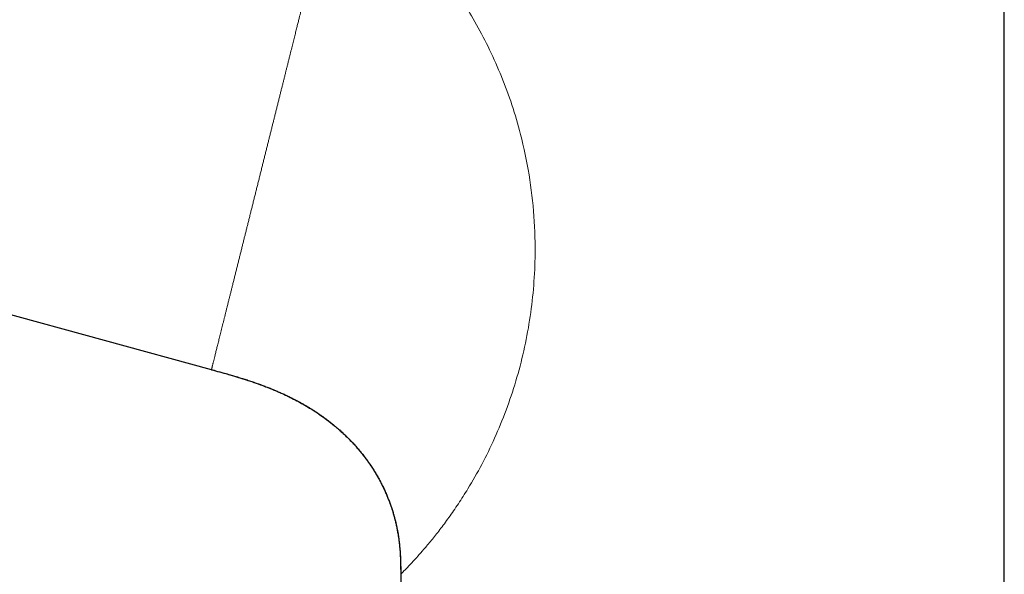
# Model space of a CAD drawing. Header units: millimetres. Extents: x 8 to 600, y 12 to 470.
# Tile 2 of 38: x 107 to 186, y 368 to 413. Entities that reach past the tile are written whole.
import ezdxf

# ---------------------------------------------------------------- set-up
doc = ezdxf.new("R2010")
doc.units = ezdxf.units.MM

msp = doc.modelspace()

# ---------------------------------------------------------------- linework, layer by layer
at = {"color": 7, "linetype": 'Continuous', "lineweight": 30}
for p, q in [((185.967, 301.058), (185.967, 443.554)), ((122.265, 384.654), (52.725, 403.678)), ((137.467, 368.209), (137.467, 301.058)), ((137.478, 368.215), (137.472, 368.209))]:
    msp.add_line(p, q, dxfattribs=at)
at = {"color": 8, "linetype": 'Continuous', "lineweight": 0}
for points, knots in [([(137.472, 420.452), (137.512, 420.413), (137.592, 420.333), (137.998, 419.918), (138.597, 419.28), (139.284, 418.508), (139.994, 417.658), (140.663, 416.811), (141.491, 415.695), (142.476, 414.243), (143.58, 412.403), (144.63, 410.387), (145.588, 408.227), (146.425, 405.949), (147.198, 403.321), (147.83, 400.331), (148.222, 397.002), (148.305, 393.917), (148.158, 391.123), (147.853, 388.619), (147.382, 386.151), (146.747, 383.733), (145.959, 381.389), (145.035, 379.139), (143.993, 377.015), (142.995, 375.264), (142.1, 373.861), (141.34, 372.761), (140.607, 371.777), (139.926, 370.92), (139.32, 370.199), (138.741, 369.542), (138.222, 368.98), (137.79, 368.53), (137.527, 368.264), (137.493, 368.23), (137.478, 368.215)], [0, 0, 0, 0, 0.031366, 0.062733, 0.094099, 0.125466, 0.146382, 0.167299, 0.188222, 0.219584, 0.250959, 0.282321, 0.313699, 0.345077, 0.376492, 0.418241, 0.460234, 0.501866, 0.53331, 0.564627, 0.596077, 0.627465, 0.65885, 0.690211, 0.721587, 0.75296, 0.773877, 0.794803, 0.815713, 0.836626, 0.857534, 0.878458, 0.909825, 0.941201, 0.972577, 1, 1, 1, 1]), ([(122.266, 384.659), (122.267, 384.662), (122.268, 384.669), (122.273, 384.688), (122.279, 384.714), (122.288, 384.748), (122.298, 384.789), (122.31, 384.836), (122.324, 384.891), (122.339, 384.953), (122.356, 385.022), (122.375, 385.098), (122.396, 385.181), (122.418, 385.271), (122.442, 385.367), (122.468, 385.469), (122.495, 385.577), (122.523, 385.69), (122.554, 385.816), (122.589, 385.954), (122.627, 386.106), (122.666, 386.266), (122.708, 386.433), (122.751, 386.606), (122.796, 386.785), (122.842, 386.971), (122.89, 387.163), (122.94, 387.363), (122.992, 387.571), (123.046, 387.787), (123.101, 388.01), (123.159, 388.24), (123.217, 388.476), (123.278, 388.718), (123.34, 388.966), (123.403, 389.22), (123.468, 389.479), (123.534, 389.744), (123.601, 390.015), (123.67, 390.29), (123.739, 390.569), (123.81, 390.851), (123.881, 391.138), (123.954, 391.432), (124.029, 391.732), (124.106, 392.04), (124.184, 392.352), (124.263, 392.669), (124.343, 392.991), (124.424, 393.316), (124.504, 393.635), (124.581, 393.944), (124.656, 394.245), (124.732, 394.549), (124.808, 394.856), (124.885, 395.164), (124.962, 395.473), (125.039, 395.783), (125.117, 396.096), (125.196, 396.413), (125.276, 396.734), (125.358, 397.06), (125.439, 397.388), (125.522, 397.719), (125.604, 398.049), (125.687, 398.38), (125.769, 398.711), (125.852, 399.044), (125.936, 399.38), (126.02, 399.718), (126.105, 400.057), (126.189, 400.394), (126.272, 400.728), (126.355, 401.059), (126.436, 401.385), (126.516, 401.708), (126.596, 402.028), (126.676, 402.347), (126.755, 402.666), (126.835, 402.984), (126.913, 403.3), (126.991, 403.612), (127.068, 403.92), (127.144, 404.223), (127.218, 404.522), (127.292, 404.817), (127.368, 405.123), (127.447, 405.439), (127.528, 405.764), (127.608, 406.085), (127.687, 406.401), (127.764, 406.711), (127.84, 407.014), (127.914, 407.311), (127.986, 407.603), (128.058, 407.892), (128.13, 408.178), (128.2, 408.461), (128.269, 408.738), (128.337, 409.01), (128.403, 409.276), (128.468, 409.536), (128.532, 409.79), (128.593, 410.038), (128.654, 410.279), (128.712, 410.515), (128.769, 410.744), (128.825, 410.965), (128.878, 411.178), (128.929, 411.384), (128.979, 411.583), (129.027, 411.777), (129.074, 411.965), (129.119, 412.147), (129.163, 412.322), (129.205, 412.489), (129.245, 412.649), (129.282, 412.802), (129.317, 412.941), (129.349, 413.068), (129.378, 413.183), (129.405, 413.293), (129.431, 413.395), (129.454, 413.491), (129.476, 413.579), (129.497, 413.661), (129.515, 413.736), (129.532, 413.804), (129.548, 413.866), (129.562, 413.921), (129.574, 413.97), (129.584, 414.01), (129.592, 414.044), (129.599, 414.07), (129.603, 414.088), (129.606, 414.099), (129.606, 414.101), (129.607, 414.102)], [0, 0, 0, 0, 0.006929, 0.014277, 0.021592, 0.028875, 0.035998, 0.043094, 0.050164, 0.057209, 0.064359, 0.071486, 0.078593, 0.085679, 0.092748, 0.099673, 0.106582, 0.113477, 0.120359, 0.128191, 0.136009, 0.143813, 0.151605, 0.159385, 0.167017, 0.17464, 0.182255, 0.189864, 0.197622, 0.205375, 0.213124, 0.220869, 0.228612, 0.236353, 0.244093, 0.251816, 0.259541, 0.267267, 0.274995, 0.282727, 0.290324, 0.297927, 0.305535, 0.31315, 0.320929, 0.328716, 0.336513, 0.344322, 0.352143, 0.359977, 0.367827, 0.374834, 0.381855, 0.388891, 0.395943, 0.403012, 0.409973, 0.416954, 0.423955, 0.430977, 0.438151, 0.44535, 0.452576, 0.459831, 0.467116, 0.474302, 0.48152, 0.488773, 0.496062, 0.503483, 0.510867, 0.518215, 0.52553, 0.532813, 0.539936, 0.547032, 0.554102, 0.561147, 0.568297, 0.575424, 0.582531, 0.589617, 0.596686, 0.603611, 0.61052, 0.617415, 0.624297, 0.632129, 0.639947, 0.647751, 0.655543, 0.663323, 0.670955, 0.678578, 0.686193, 0.693802, 0.70156, 0.709313, 0.717062, 0.724807, 0.73255, 0.740291, 0.748031, 0.755754, 0.763479, 0.771205, 0.778933, 0.786665, 0.794262, 0.801865, 0.809473, 0.817088, 0.824867, 0.832654, 0.840451, 0.84826, 0.856081, 0.863915, 0.871765, 0.878772, 0.885793, 0.892829, 0.899881, 0.90695, 0.913911, 0.920892, 0.927893, 0.934915, 0.942089, 0.949288, 0.956514, 0.963769, 0.971054, 0.97824, 0.985458, 0.992711, 1, 1, 1, 1])]:
    msp.add_open_spline(points, degree=3, knots=knots, dxfattribs=at)
at = {"color": 7, "linetype": 'Continuous', "lineweight": 30}
for points, knots in [([(122.265, 384.654), (122.265, 384.654), (122.265, 384.655), (122.266, 384.659), (122.266, 384.659)], [0, 0, 0, 0, 0.942262, 1, 1, 1, 1]), ([(122.265, 384.654), (122.705, 384.534), (123.609, 384.286), (124.986, 383.875), (126.398, 383.39), (127.698, 382.862), (128.869, 382.303), (129.903, 381.735), (130.792, 381.171), (131.54, 380.634), (132.005, 380.267), (132.311, 380.01), (132.467, 379.875), (132.621, 379.739), (132.774, 379.6), (132.924, 379.46), (133.259, 379.139), (133.747, 378.635), (134.342, 377.936), (134.857, 377.253), (135.241, 376.677), (135.523, 376.212), (135.725, 375.857), (135.907, 375.513), (136.072, 375.18), (136.221, 374.859), (136.354, 374.551), (136.558, 374.048), (136.816, 373.317), (137.085, 372.331), (137.286, 371.296), (137.411, 370.243), (137.465, 369.209), (137.466, 368.532), (137.467, 368.204)], [0, 0, 0, 0, 0.0559, 0.114704, 0.175808, 0.238628, 0.286339, 0.334514, 0.382978, 0.41505, 0.447137, 0.45554, 0.46394, 0.472337, 0.48073, 0.489119, 0.497503, 0.537506, 0.574917, 0.609791, 0.642191, 0.659621, 0.676276, 0.692169, 0.707314, 0.721725, 0.735414, 0.748396, 0.7882, 0.830136, 0.873434, 0.917095, 0.959829, 1, 1, 1, 1]), ([(122.266, 384.659), (122.407, 384.62), (122.688, 384.543), (123.109, 384.427), (123.527, 384.309), (123.94, 384.19), (124.349, 384.069), (124.744, 383.947), (125.126, 383.825), (125.494, 383.703), (125.855, 383.579), (126.209, 383.451), (126.556, 383.322), (126.896, 383.189), (127.227, 383.055), (127.551, 382.918), (127.866, 382.779), (128.171, 382.639), (128.466, 382.498), (128.751, 382.356), (129.028, 382.214), (129.29, 382.074), (129.537, 381.937), (129.771, 381.803), (129.999, 381.669), (130.219, 381.534), (130.432, 381.4), (130.638, 381.267), (130.844, 381.129), (131.049, 380.988), (131.253, 380.843), (131.449, 380.7), (131.637, 380.558), (131.818, 380.417), (131.991, 380.279), (132.157, 380.143), (132.317, 380.009), (132.469, 379.878), (132.613, 379.75), (132.751, 379.625), (132.881, 379.504), (133.005, 379.387), (133.123, 379.272), (133.237, 379.159), (133.353, 379.043), (133.472, 378.919), (133.595, 378.789), (133.722, 378.652), (133.852, 378.508), (133.981, 378.36), (134.109, 378.21), (134.235, 378.058), (134.364, 377.9), (134.493, 377.735), (134.624, 377.564), (134.755, 377.386), (134.887, 377.201), (135.019, 377.01), (135.151, 376.813), (135.283, 376.608), (135.413, 376.397), (135.55, 376.167), (135.693, 375.915), (135.841, 375.642), (135.985, 375.36), (136.124, 375.073), (136.256, 374.782), (136.382, 374.487), (136.503, 374.185), (136.618, 373.877), (136.727, 373.563), (136.827, 373.249), (136.919, 372.937), (137.002, 372.627), (137.078, 372.314), (137.148, 371.998), (137.211, 371.674), (137.268, 371.343), (137.318, 371.004), (137.36, 370.667), (137.394, 370.331), (137.421, 369.997), (137.44, 369.691), (137.452, 369.413), (137.46, 369.161), (137.465, 368.915), (137.467, 368.673), (137.468, 368.437), (137.468, 368.282), (137.468, 368.205)], [0, 0, 0, 0, 0.017899, 0.035717, 0.053422, 0.070985, 0.088378, 0.105577, 0.121596, 0.137409, 0.153, 0.168357, 0.18347, 0.198329, 0.212925, 0.227253, 0.241306, 0.255079, 0.268331, 0.281306, 0.294002, 0.306417, 0.317658, 0.328657, 0.339413, 0.349926, 0.360197, 0.370225, 0.380011, 0.390498, 0.400694, 0.4106, 0.420218, 0.429549, 0.438594, 0.447356, 0.455836, 0.464035, 0.471956, 0.479467, 0.486711, 0.493693, 0.50042, 0.506772, 0.513446, 0.52044, 0.52775, 0.535373, 0.543305, 0.551542, 0.559357, 0.567421, 0.575732, 0.584284, 0.593074, 0.602098, 0.611351, 0.620828, 0.630524, 0.640433, 0.650551, 0.66087, 0.673283, 0.685956, 0.698876, 0.712032, 0.724926, 0.738012, 0.751276, 0.764701, 0.778272, 0.791969, 0.804983, 0.818075, 0.831225, 0.844415, 0.857622, 0.871621, 0.885583, 0.899475, 0.913263, 0.926908, 0.94037, 0.950792, 0.961052, 0.971128, 0.980994, 0.990627, 1, 1, 1, 1])]:
    msp.add_open_spline(points, degree=3, knots=knots, dxfattribs=at)

doc.saveas('drawing.dxf')
